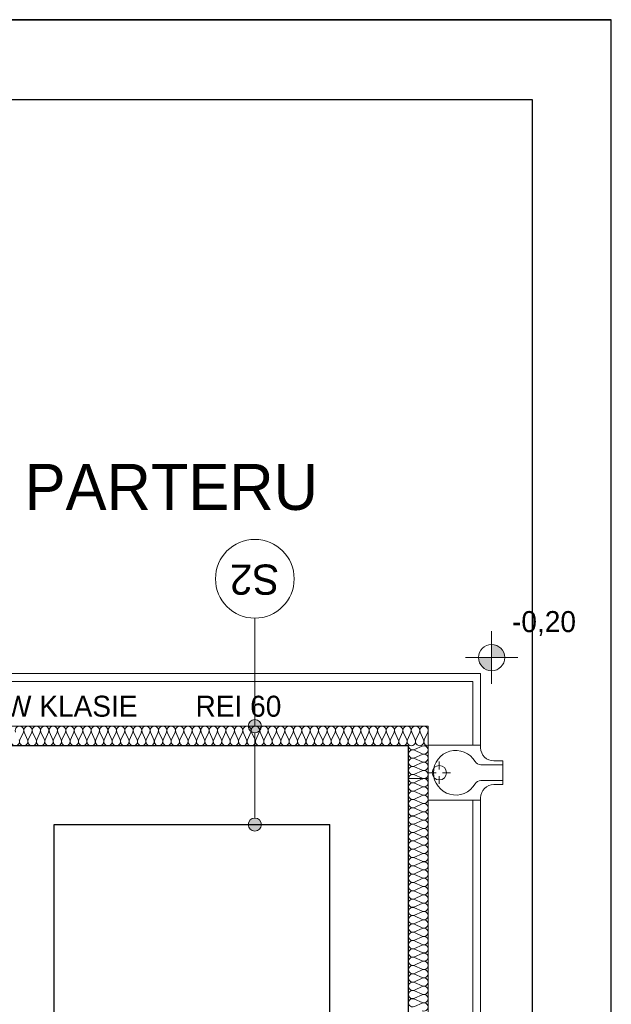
# Model space of a CAD drawing. Header units: inches. Extents: x -515158 to -470211, y -1887 to 84268.
# Tile 71 of 102: x -474987 to -470477, y 42969 to 50469. Entities that reach past the tile are written whole.
import ezdxf

# ---------------------------------------------------------------- set-up
doc = ezdxf.new("R2010")
doc.units = ezdxf.units.IN
doc.header["$MEASUREMENT"] = 0
for name, color, linetype, lineweight in [('#podkład', 252, 'Continuous', 9), ('Arch ocieplenie_Nr_Pióra__44', 252, 'Continuous', 9), ('Arch ocieplenie_Nr_Pióra__9', 252, 'Continuous', 9), ('Arch opisy_Nr_Pióra__1', 252, 'Continuous', 25), ('Arch opisy_Nr_Pióra__21', 252, 'Continuous', 9), ('Arch teren_Nr_Pióra__5', 252, 'Continuous', 13), ('Arch teren_Nr_Pióra__9', 252, 'Continuous', 9), ('Arch wykończenie_Nr_Pióra__3', 252, 'Continuous', 18), ('INWENT DACH_Nr_Pióra__21', 252, 'Continuous', 9), ('INWENT RZĘDNE_Nr_Pióra__21', 252, 'Continuous', 9), ('INWENT WYMIARY_Nr_Pióra__21', 252, 'Continuous', 9), ('INWENT.ŚCIANY_Nr_Pióra__1', 252, 'Continuous', 25)]:
    doc.layers.add(name, color=color, linetype=linetype, lineweight=lineweight)
doc.layers.add('_TABELA', color=7, linetype='Continuous')
doc.styles.add('GENERATED_STYLE_1', font='txt')
doc.styles.add('GENERATED_STYLE_3', font='txt')
doc.styles.add('GENERATED_STYLE_6', font='txt')
doc.styles.add('GENERATED_STYLE_7', font='txt')

# ---------------------------------------------------------------- blocks, each defined once
blk = doc.blocks.new('parter')
at = {"layer": 'Arch opisy_Nr_Pióra__21', "linetype": 'Continuous'}
for points in [[(-473144.6, 45087.6), (-473148.4, 45106.8), (-473159.3, 45123), (-473175.5, 45133.8), (-473194.6, 45137.6), (-473213.7, 45133.8), (-473230, 45123), (-473240.8, 45106.8), (-473244.6, 45087.6), (-473240.8, 45068.5), (-473230, 45052.3), (-473213.7, 45041.4), (-473194.6, 45037.6), (-473175.5, 45041.4), (-473159.3, 45052.3), (-473148.4, 45068.5)], [(-473144.6, 44337.6), (-473148.4, 44356.8), (-473159.3, 44373), (-473175.5, 44383.8), (-473194.6, 44387.6), (-473213.7, 44383.8), (-473230, 44373), (-473240.8, 44356.8), (-473244.6, 44337.6), (-473240.8, 44318.5), (-473230, 44302.3), (-473213.7, 44291.4), (-473194.6, 44287.6), (-473175.5, 44291.4), (-473159.3, 44302.3), (-473148.4, 44318.5)]]:
    blk.add_hatch(color=252, dxfattribs=at).paths.add_polyline_path(points, flags=0)
at = {"layer": 'INWENT RZĘDNE_Nr_Pióra__21', "linetype": 'Continuous'}
for points in [[(-471389.8, 45609.8), (-471289.8, 45609.8), (-471297.4, 45648.1), (-471319.1, 45680.6), (-471351.5, 45702.2), (-471389.8, 45709.8)], [(-471389.8, 45609.8), (-471489.8, 45609.8), (-471482.2, 45571.6), (-471460.5, 45539.1), (-471428, 45517.5), (-471389.8, 45509.8)]]:
    blk.add_hatch(color=252, dxfattribs=at).paths.add_polyline_path(points, flags=0)
at = {"layer": 'Arch ocieplenie_Nr_Pióra__44', "color": 252, "linetype": 'Continuous'}
for p, q in [((-474985.5, 44982.3), (-474958.8, 45042.9)), ((-474953.4, 45042.9), (-474926.7, 44982.3)), ((-474921.3, 44982.3), (-474894.6, 45042.9)), ((-474889.2, 45042.9), (-474862.4, 44982.3)), ((-474857.1, 44982.3), (-474830.3, 45042.9)), ((-474824.9, 45042.9), (-474798.2, 44982.3)), ((-474792.8, 44982.3), (-474766.1, 45042.9)), ((-474760.7, 45042.9), (-474734, 44982.3)), ((-474728.6, 44982.3), (-474701.9, 45042.9)), ((-474696.5, 45042.9), (-474669.8, 44982.3)), ((-474664.4, 44982.3), (-474637.7, 45042.9)), ((-474632.3, 45042.9), (-474605.5, 44982.3)), ((-474600.2, 44982.3), (-474573.4, 45042.9)), ((-474568, 45042.9), (-474541.3, 44982.3)), ((-474535.9, 44982.3), (-474509.2, 45042.9)), ((-474503.8, 45042.9), (-474477.1, 44982.3)), ((-474471.7, 44982.3), (-474445, 45042.9)), ((-474439.6, 45042.9), (-474412.9, 44982.3)), ((-474407.5, 44982.3), (-474380.8, 45042.9)), ((-474375.4, 45042.9), (-474348.7, 44982.3)), ((-474343.3, 44982.3), (-474316.5, 45042.9)), ((-474311.1, 45042.9), (-474284.4, 44982.3)), ((-474279, 44982.3), (-474252.3, 45042.9)), ((-474246.9, 45042.9), (-474220.2, 44982.3)), ((-474214.8, 44982.3), (-474188.1, 45042.9)), ((-474182.7, 45042.9), (-474156, 44982.3)), ((-474150.6, 44982.3), (-474123.9, 45042.9)), ((-474118.5, 45042.9), (-474091.8, 44982.3)), ((-474086.4, 44982.3), (-474059.6, 45042.9)), ((-474054.2, 45042.9), (-474027.5, 44982.3)), ((-474022.1, 44982.3), (-473995.4, 45042.9)), ((-473990, 45042.9), (-473963.3, 44982.3)), ((-473957.9, 44982.3), (-473931.2, 45042.9)), ((-473925.8, 45042.9), (-473899.1, 44982.3)), ((-473893.7, 44982.3), (-473867, 45042.9)), ((-473861.6, 45042.9), (-473834.9, 44982.3)), ((-473829.5, 44982.3), (-473802.7, 45042.9)), ((-473797.4, 45042.9), (-473770.6, 44982.3)), ((-473765.2, 44982.3), (-473738.5, 45042.9)), ((-473733.1, 45042.9), (-473706.4, 44982.3)), ((-473701, 44982.3), (-473674.3, 45042.9)), ((-473668.9, 45042.9), (-473642.2, 44982.3)), ((-473636.8, 44982.3), (-473610.1, 45042.9)), ((-473604.7, 45042.9), (-473578, 44982.3)), ((-473572.6, 44982.3), (-473545.9, 45042.9)), ((-473540.5, 45042.9), (-473513.7, 44982.3)), ((-473508.3, 44982.3), (-473481.6, 45042.9)), ((-473476.2, 45042.9), (-473449.5, 44982.3)), ((-473444.1, 44982.3), (-473417.4, 45042.9)), ((-473412, 45042.9), (-473385.3, 44982.3)), ((-473379.9, 44982.3), (-473353.2, 45042.9)), ((-473347.8, 45042.9), (-473321.1, 44982.3)), ((-473315.7, 44982.3), (-473289, 45042.9)), ((-473283.6, 45042.9), (-473256.8, 44982.3)), ((-473251.4, 44982.3), (-473224.7, 45042.9)), ((-473219.3, 45042.9), (-473192.6, 44982.3)), ((-473187.2, 44982.3), (-473160.5, 45042.9)), ((-473155.1, 45042.9), (-473128.4, 44982.3)), ((-473123, 44982.3), (-473096.3, 45042.9)), ((-473090.9, 45042.9), (-473064.2, 44982.3)), ((-473058.8, 44982.3), (-473032.1, 45042.9)), ((-473026.7, 45042.9), (-472999.9, 44982.3)), ((-472994.6, 44982.3), (-472967.8, 45042.9)), ((-472962.4, 45042.9), (-472935.7, 44982.3)), ((-472930.3, 44982.3), (-472903.6, 45042.9)), ((-472898.2, 45042.9), (-472871.5, 44982.3)), ((-472866.1, 44982.3), (-472839.4, 45042.9)), ((-472834, 45042.9), (-472807.3, 44982.3)), ((-472801.9, 44982.3), (-472775.2, 45042.9)), ((-472769.8, 45042.9), (-472743, 44982.3)), ((-472737.7, 44982.3), (-472710.9, 45042.9)), ((-472705.5, 45042.9), (-472678.8, 44982.3)), ((-472673.4, 44982.3), (-472646.7, 45042.9)), ((-472641.3, 45042.9), (-472614.6, 44982.3)), ((-472609.2, 44982.3), (-472582.5, 45042.9)), ((-472577.1, 45042.9), (-472550.4, 44982.3)), ((-472545, 44982.3), (-472518.3, 45042.9)), ((-472512.9, 45042.9), (-472486.2, 44982.3)), ((-472480.8, 44982.3), (-472454, 45042.9)), ((-472448.6, 45042.9), (-472421.9, 44982.3)), ((-472416.5, 44982.3), (-472389.8, 45042.9)), ((-472384.4, 45042.9), (-472357.7, 44982.3)), ((-472352.3, 44982.3), (-472325.6, 45042.9)), ((-472320.2, 45042.9), (-472293.5, 44982.3)), ((-472288.1, 44982.3), (-472261.4, 45042.9)), ((-472256, 45042.9), (-472229.3, 44982.3)), ((-472223.9, 44982.3), (-472197.1, 45042.9)), ((-472191.7, 45042.9), (-472165, 44982.3)), ((-472159.6, 44982.3), (-472132.9, 45042.9)), ((-472127.5, 45042.9), (-472100.8, 44982.3)), ((-472095.4, 44982.3), (-472068.7, 45042.9)), ((-472063.3, 45042.9), (-472036.6, 44982.3)), ((-472031.2, 44982.3), (-472004.5, 45042.9)), ((-471999.1, 45042.9), (-471972.4, 44982.3)), ((-471967, 44982.3), (-471940.2, 45042.9)), ((-471934.9, 45042.9), (-471908.1, 44982.3)), ((-471902.7, 44982.3), (-471876, 45042.9)), ((-471918, 44935), (-471978.6, 44909)), ((-471978.6, 44903.8), (-471918, 44877.8)), ((-471918, 44872.5), (-471978.6, 44846.5)), ((-471978.6, 44841.3), (-471918, 44815.3)), ((-471918, 44810), (-471978.6, 44784)), ((-471978.6, 44778.8), (-471918, 44752.8)), ((-471918, 44747.5), (-471978.6, 44721.5)), ((-471978.6, 44716.3), (-471918, 44690.3))]:
    blk.add_line(p, q, dxfattribs=at)
for centre, major_axis, ratio, start_param, end_param in [((-474988.2, 45055.7), (32.1, 0), 0.993449, 5.870392, 9.837571), ((-474924, 45055.7), (32.1, 0), 0.993449, 5.870392, 9.837571), ((-474859.7, 45055.7), (32.1, 0), 0.993449, 5.870392, 9.837571), ((-474795.5, 45055.7), (32.1, 0), 0.993449, 5.870392, 9.837571), ((-474731.3, 45055.7), (32.1, 0), 0.993449, 5.870392, 9.837571), ((-474667.1, 45055.7), (32.1, 0), 0.993449, 5.870392, 9.837571), ((-474602.9, 45055.7), (32.1, 0), 0.993449, 5.870392, 9.837571), ((-474538.6, 45055.7), (32.1, 0), 0.993449, 5.870392, 9.837571), ((-474474.4, 45055.7), (32.1, 0), 0.993449, 5.870392, 9.837571), ((-474410.2, 45055.7), (32.1, 0), 0.993449, 5.870392, 9.837571), ((-474346, 45055.7), (32.1, 0), 0.993449, 5.870392, 9.837571), ((-474281.7, 45055.7), (32.1, 0), 0.993449, 5.870392, 9.837571), ((-474217.5, 45055.7), (32.1, 0), 0.993449, 5.870392, 9.837571), ((-474153.3, 45055.7), (32.1, 0), 0.993449, 5.870392, 9.837571), ((-474089.1, 45055.7), (32.1, 0), 0.993449, 5.870392, 9.837571), ((-474024.8, 45055.7), (32.1, 0), 0.993449, 5.870392, 9.837571), ((-473960.6, 45055.7), (32.1, 0), 0.993449, 5.870392, 9.837571), ((-473896.4, 45055.7), (32.1, 0), 0.993449, 5.870392, 9.837571), ((-473832.2, 45055.7), (32.1, 0), 0.993449, 5.870392, 9.837571), ((-473767.9, 45055.7), (32.1, 0), 0.993449, 5.870392, 9.837571), ((-473703.7, 45055.7), (32.1, 0), 0.993449, 5.870392, 9.837571), ((-473639.5, 45055.7), (32.1, 0), 0.993449, 5.870392, 9.837571), ((-473575.3, 45055.7), (32.1, 0), 0.993449, 5.870392, 9.837571), ((-473511, 45055.7), (32.1, 0), 0.993449, 5.870392, 9.837571), ((-473446.8, 45055.7), (32.1, 0), 0.993449, 5.870392, 9.837571), ((-473382.6, 45055.7), (32.1, 0), 0.993449, 5.870392, 9.837571), ((-473318.4, 45055.7), (32.1, 0), 0.993449, 5.870392, 9.837571), ((-473254.1, 45055.7), (32.1, 0), 0.993449, 5.870392, 9.837571), ((-473189.9, 45055.7), (32.1, 0), 0.993449, 5.870392, 9.837571), ((-473125.7, 45055.7), (32.1, 0), 0.993449, 5.870392, 9.837571), ((-473061.5, 45055.7), (32.1, 0), 0.993449, 5.870392, 9.837571), ((-472997.2, 45055.7), (32.1, 0), 0.993449, 5.870392, 9.837571), ((-472933, 45055.7), (32.1, 0), 0.993449, 5.870392, 9.837571), ((-472868.8, 45055.7), (32.1, 0), 0.993449, 5.870392, 9.837571), ((-472804.6, 45055.7), (32.1, 0), 0.993449, 5.870392, 9.837571), ((-472740.4, 45055.7), (32.1, 0), 0.993449, 5.870392, 9.837571), ((-472676.1, 45055.7), (32.1, 0), 0.993449, 5.870392, 9.837571), ((-472611.9, 45055.7), (32.1, 0), 0.993449, 5.870392, 9.837571), ((-472547.7, 45055.7), (32.1, 0), 0.993449, 5.870392, 9.837571), ((-472483.5, 45055.7), (32.1, 0), 0.993449, 5.870392, 9.837571), ((-472419.2, 45055.7), (32.1, 0), 0.993449, 5.870392, 9.837571), ((-472355, 45055.7), (32.1, 0), 0.993449, 5.870392, 9.837571), ((-472290.8, 45055.7), (32.1, 0), 0.993449, 5.870392, 9.837571), ((-472226.6, 45055.7), (32.1, 0), 0.993449, 5.870392, 9.837571), ((-472162.3, 45055.7), (32.1, 0), 0.993449, 5.870392, 9.837571), ((-472098.1, 45055.7), (32.1, 0), 0.993449, 5.870392, 9.837571), ((-472033.9, 45055.7), (32.1, 0), 0.993449, 5.870392, 9.837571), ((-471969.7, 45055.7), (32.1, 0), 0.993449, 5.870392, 9.837571), ((-471905.4, 45055.7), (32.1, 0), 0.993449, 5.870392, 9.837571), ((-475020.3, 44969.5), (32.1, 0), 0.993449, 2.7288, 6.695979), ((-474956.1, 44969.5), (32.1, 0), 0.993449, 2.7288, 6.695979), ((-474891.9, 44969.5), (32.1, 0), 0.993449, 2.7288, 6.695979), ((-474827.6, 44969.5), (32.1, 0), 0.993449, 2.7288, 6.695979), ((-474763.4, 44969.5), (32.1, 0), 0.993449, 2.7288, 6.695979), ((-474699.2, 44969.5), (32.1, 0), 0.993449, 2.7288, 6.695979), ((-474635, 44969.5), (32.1, 0), 0.993449, 2.7288, 6.695979), ((-474570.7, 44969.5), (32.1, 0), 0.993449, 2.7288, 6.695979), ((-474506.5, 44969.5), (32.1, 0), 0.993449, 2.7288, 6.695979), ((-474442.3, 44969.5), (32.1, 0), 0.993449, 2.7288, 6.695979), ((-474378.1, 44969.5), (32.1, 0), 0.993449, 2.7288, 6.695979), ((-474313.8, 44969.5), (32.1, 0), 0.993449, 2.7288, 6.695979), ((-474249.6, 44969.5), (32.1, 0), 0.993449, 2.7288, 6.695979), ((-474185.4, 44969.5), (32.1, 0), 0.993449, 2.7288, 6.695979), ((-474121.2, 44969.5), (32.1, 0), 0.993449, 2.7288, 6.695979), ((-474056.9, 44969.5), (32.1, 0), 0.993449, 2.7288, 6.695979), ((-473992.7, 44969.5), (32.1, 0), 0.993449, 2.7288, 6.695979), ((-473928.5, 44969.5), (32.1, 0), 0.993449, 2.7288, 6.695979), ((-473864.3, 44969.5), (32.1, 0), 0.993449, 2.7288, 6.695979), ((-473800.1, 44969.5), (32.1, 0), 0.993449, 2.7288, 6.695979), ((-473735.8, 44969.5), (32.1, 0), 0.993449, 2.7288, 6.695979), ((-473671.6, 44969.5), (32.1, 0), 0.993449, 2.7288, 6.695979), ((-473607.4, 44969.5), (32.1, 0), 0.993449, 2.7288, 6.695979), ((-473543.2, 44969.5), (32.1, 0), 0.993449, 2.7288, 6.695979), ((-473478.9, 44969.5), (32.1, 0), 0.993449, 2.7288, 6.695979), ((-473414.7, 44969.5), (32.1, 0), 0.993449, 2.7288, 6.695979), ((-473350.5, 44969.5), (32.1, 0), 0.993449, 2.7288, 6.695979), ((-473286.3, 44969.5), (32.1, 0), 0.993449, 2.7288, 6.695979), ((-473222, 44969.5), (32.1, 0), 0.993449, 2.7288, 6.695979), ((-473157.8, 44969.5), (32.1, 0), 0.993449, 2.7288, 6.695979), ((-473093.6, 44969.5), (32.1, 0), 0.993449, 2.7288, 6.695979), ((-473029.4, 44969.5), (32.1, 0), 0.993449, 2.7288, 6.695979), ((-472965.1, 44969.5), (32.1, 0), 0.993449, 2.7288, 6.695979), ((-472900.9, 44969.5), (32.1, 0), 0.993449, 2.7288, 6.695979), ((-472836.7, 44969.5), (32.1, 0), 0.993449, 2.7288, 6.695979), ((-472772.5, 44969.5), (32.1, 0), 0.993449, 2.7288, 6.695979), ((-472708.2, 44969.5), (32.1, 0), 0.993449, 2.7288, 6.695979), ((-472644, 44969.5), (32.1, 0), 0.993449, 2.7288, 6.695979), ((-472579.8, 44969.5), (32.1, 0), 0.993449, 2.7288, 6.695979), ((-472515.6, 44969.5), (32.1, 0), 0.993449, 2.7288, 6.695979), ((-472451.3, 44969.5), (32.1, 0), 0.993449, 2.7288, 6.695979), ((-472387.1, 44969.5), (32.1, 0), 0.993449, 2.7288, 6.695979), ((-472322.9, 44969.5), (32.1, 0), 0.993449, 2.7288, 6.695979), ((-472258.7, 44969.5), (32.1, 0), 0.993449, 2.7288, 6.695979), ((-472194.4, 44969.5), (32.1, 0), 0.993449, 2.7288, 6.695979), ((-472130.2, 44969.5), (32.1, 0), 0.993449, 2.7288, 6.695979), ((-472066, 44969.5), (32.1, 0), 0.993449, 2.7288, 6.695979), ((-472001.8, 44969.5), (32.1, 0), 0.993449, 2.7288, 6.695979), ((-471991.4, 44937.6), (31.9, 0), 0.979571, 3.141593, 5.125182), ((-471937.6, 44969.5), (32.1, 0), 0.993449, 2.7288, 6.695979), ((-471905.2, 44906.4), (31.9, 0), 0.979571, 4.299595, 8.266775), ((-471873.3, 44969.5), (32.1, 0), 0.993449, 2.7288, 4.712389), ((-471991.4, 44875.1), (31.9, 0), 0.979571, 1.158004, 5.125183), ((-471905.2, 44843.9), (31.9, 0), 0.979571, 4.299595, 8.266775), ((-471991.4, 44812.6), (31.9, 0), 0.979571, 1.158004, 5.125183), ((-471991.4, 44750.1), (31.9, 0), 0.979571, 1.158004, 5.125183), ((-471905.2, 44781.4), (31.9, 0), 0.979571, 4.299595, 8.266775), ((-471991.4, 44687.6), (31.9, 0), 0.979571, 1.158004, 3.141593), ((-471905.2, 44718.9), (31.9, 0), 0.979571, 4.299595, 8.266775)]:
    blk.add_ellipse(centre, major_axis=major_axis, ratio=ratio, start_param=start_param, end_param=end_param, dxfattribs=at)
at = {"layer": 'Arch ocieplenie_Nr_Pióra__9', "color": 252, "linetype": 'Continuous'}
for p, q in [((-471978.6, 44658.7), (-471918, 44685)), ((-471918, 44627), (-471978.6, 44653.4)), ((-471978.6, 44595.4), (-471918, 44621.7)), ((-471918, 44563.8), (-471978.6, 44590.1)), ((-471978.6, 44532.2), (-471918, 44558.5)), ((-471918, 44500.6), (-471978.6, 44526.9)), ((-471978.6, 44468.9), (-471918, 44495.2)), ((-471918, 44437.3), (-471978.6, 44463.6)), ((-471978.6, 44405.7), (-471918, 44432)), ((-471918, 44374.1), (-471978.6, 44400.4)), ((-471978.6, 44342.5), (-471918, 44368.8)), ((-471918, 44310.8), (-471978.6, 44337.1)), ((-471978.6, 44279.2), (-471918, 44305.5)), ((-471918, 44247.6), (-471978.6, 44273.9)), ((-471978.6, 44216), (-471918, 44242.3)), ((-471918, 44184.3), (-471978.6, 44210.7)), ((-471978.6, 44152.7), (-471918, 44179)), ((-471918, 44121.1), (-471978.6, 44147.4)), ((-471978.6, 44089.5), (-471918, 44115.8)), ((-471918, 44057.9), (-471978.6, 44084.2)), ((-471978.6, 44026.2), (-471918, 44052.5)), ((-471918, 43994.6), (-471978.6, 44020.9)), ((-471978.6, 43963), (-471918, 43989.3)), ((-471918, 43931.4), (-471978.6, 43957.7)), ((-471978.6, 43899.7), (-471918, 43926.1)), ((-471918, 43868.1), (-471978.6, 43894.4)), ((-471978.6, 43836.5), (-471918, 43862.8)), ((-471918, 43804.9), (-471978.6, 43831.2)), ((-471978.6, 43773.3), (-471918, 43799.6)), ((-471918, 43741.6), (-471978.6, 43768)), ((-471978.6, 43710), (-471918, 43736.3)), ((-471918, 43678.4), (-471978.6, 43704.7)), ((-471978.6, 43646.8), (-471918, 43673.1)), ((-471918, 43615.2), (-471978.6, 43641.5)), ((-471978.6, 43583.5), (-471918, 43609.8)), ((-471918, 43551.9), (-471978.6, 43578.2)), ((-471978.6, 43520.3), (-471918, 43546.6)), ((-471918, 43488.7), (-471978.6, 43515)), ((-471978.6, 43457), (-471918, 43483.4)), ((-471918, 43425.4), (-471978.6, 43451.7)), ((-471978.6, 43393.8), (-471918, 43420.1)), ((-471918, 43362.2), (-471978.6, 43388.5)), ((-471978.6, 43330.6), (-471918, 43356.9)), ((-471918, 43298.9), (-471978.6, 43325.2)), ((-471978.6, 43267.3), (-471918, 43293.6)), ((-471918, 43235.7), (-471978.6, 43262)), ((-471978.6, 43204.1), (-471918, 43230.4)), ((-471918, 43172.5), (-471978.6, 43198.8)), ((-471978.6, 43140.8), (-471918, 43167.1)), ((-471918, 43109.2), (-471978.6, 43135.5)), ((-471978.6, 43077.6), (-471918, 43103.9)), ((-471918, 43046), (-471978.6, 43072.3)), ((-471978.6, 43014.3), (-471918, 43040.7)), ((-471918, 42982.7), (-471978.6, 43009)), ((-471978.6, 42951.1), (-471918, 42977.4))]:
    blk.add_line(p, q, dxfattribs=at)
for centre, start_param, end_param in [((-471991.4, 44624.4), 4.299595, 8.266774), ((-471991.4, 44687.6), 6.283185, 8.266774), ((-471905.2, 44656), 1.158003, 5.125183), ((-471905.2, 44592.8), 1.158003, 5.125183), ((-471991.4, 44561.1), 4.299595, 8.266774), ((-471905.2, 44529.5), 1.158003, 5.125183), ((-471991.4, 44497.9), 4.299595, 8.266774), ((-471905.2, 44466.3), 1.158003, 5.125183), ((-471991.4, 44434.7), 4.299595, 8.266774), ((-471991.4, 44371.4), 4.299595, 8.266774), ((-471905.2, 44403), 1.158003, 5.125183), ((-471991.4, 44308.2), 4.299595, 8.266774), ((-471905.2, 44339.8), 1.158003, 5.125183), ((-471991.4, 44244.9), 4.299595, 8.266774), ((-471905.2, 44276.6), 1.158003, 5.125183), ((-471991.4, 44181.7), 4.299595, 8.266774), ((-471905.2, 44213.3), 1.158003, 5.125183), ((-471905.2, 44150.1), 1.158003, 5.125183), ((-471991.4, 44118.4), 4.299595, 8.266774), ((-471905.2, 44086.8), 1.158003, 5.125183), ((-471991.4, 44055.2), 4.299595, 8.266774), ((-471991.4, 43992), 4.299595, 8.266774), ((-471905.2, 44023.6), 1.158003, 5.125183), ((-471991.4, 43928.7), 4.299595, 8.266774), ((-471905.2, 43960.3), 1.158003, 5.125183), ((-471991.4, 43865.5), 4.299595, 8.266774), ((-471905.2, 43897.1), 1.158003, 5.125183), ((-471991.4, 43802.2), 4.299595, 8.266774), ((-471905.2, 43833.9), 1.158003, 5.125183), ((-471905.2, 43770.6), 1.158003, 5.125183), ((-471991.4, 43739), 4.299595, 8.266774), ((-471905.2, 43707.4), 1.158003, 5.125183), ((-471991.4, 43675.7), 4.299595, 8.266774), ((-471905.2, 43644.1), 1.158003, 5.125183), ((-471991.4, 43612.5), 4.299595, 8.266774), ((-471991.4, 43549.3), 4.299595, 8.266774), ((-471905.2, 43580.9), 1.158003, 5.125183), ((-471991.4, 43486), 4.299595, 8.266774), ((-471905.2, 43517.6), 1.158003, 5.125183), ((-471991.4, 43422.8), 4.299595, 8.266774), ((-471905.2, 43454.4), 1.158003, 5.125183), ((-471905.2, 43391.1), 1.158003, 5.125183), ((-471991.4, 43359.5), 4.299595, 8.266774), ((-471905.2, 43327.9), 1.158003, 5.125183), ((-471991.4, 43296.3), 4.299595, 8.266774), ((-471905.2, 43264.7), 1.158003, 5.125183), ((-471991.4, 43233), 4.299595, 8.266774), ((-471991.4, 43169.8), 4.299595, 8.266774), ((-471905.2, 43201.4), 1.158003, 5.125183), ((-471991.4, 43106.6), 4.299595, 8.266774), ((-471905.2, 43138.2), 1.158003, 5.125183), ((-471991.4, 43043.3), 4.299595, 8.266774), ((-471905.2, 43074.9), 1.158003, 5.125183), ((-471991.4, 42980.1), 4.299595, 8.266774), ((-471905.2, 43011.7), 1.158003, 5.125183), ((-471905.2, 42948.4), 1.158003, 5.125183)]:
    blk.add_ellipse(centre, major_axis=(-31.9, 0), ratio=0.991223, start_param=start_param, end_param=end_param, dxfattribs=at)
at = {"layer": 'Arch opisy_Nr_Pióra__21', "color": 252, "linetype": 'Continuous'}
for p, q in [((-473194.6, 45087.6), (-473194.6, 45910.2)), ((-473194.6, 44387.6), (-473194.6, 45037.6))]:
    blk.add_line(p, q, dxfattribs=at)
for centre, radius in [((-473194.6, 46210.2), 300), ((-473194.6, 45087.6), 50), ((-473194.6, 44337.6), 50)]:
    blk.add_circle(centre, radius, dxfattribs=at)
at = {"layer": 'Arch teren_Nr_Pióra__5', "color": 252, "linetype": 'Continuous'}
for p, q in [((-488363.3, 45487.6), (-471473.3, 45487.6)), ((-471473.3, 44942.6), (-471473.3, 45487.6)), ((-488363.3, 45427.6), (-471533.3, 45427.6)), ((-471533.3, 44942.6), (-471533.3, 45427.6)), ((-471533.3, 32367.6), (-471533.3, 44522.6)), ((-471473.3, 32307.6), (-471473.3, 44522.6))]:
    blk.add_line(p, q, dxfattribs=at)
at = {"layer": 'Arch teren_Nr_Pióra__9', "color": 252, "linetype": 'Continuous'}
for p, q in [((-471873.3, 44942.6), (-471473.3, 44942.6)), ((-471873.3, 44942.6), (-471873.3, 44522.6)), ((-471473.3, 44942.6), (-471473.3, 44922.6)), ((-471472.8, 44792.6), (-471303.3, 44792.6)), ((-471373.3, 44822.6), (-471303.3, 44822.6)), ((-471303.3, 44822.6), (-471303.3, 44642.6)), ((-471472.8, 44672.6), (-471303.3, 44672.6)), ((-471373.3, 44642.6), (-471303.3, 44642.6)), ((-471873.3, 44522.6), (-471473.3, 44522.6)), ((-471473.3, 44542.6), (-471473.3, 44522.6))]:
    blk.add_line(p, q, dxfattribs=at)
for centre, radius, start, end in [((-471663.3, 44732.6), 170, 30, 330), ((-471373.3, 44922.6), 100, 180, 270), ((-471472.8, 44842.6), 50, 210, 270), ((-471472.8, 44622.6), 50, 90, 150), ((-471373.3, 44542.6), 100, 90, 180)]:
    blk.add_arc(centre, radius, start, end, dxfattribs=at)
at = {"layer": 'Arch wykończenie_Nr_Pióra__3', "color": 252, "linetype": 'Continuous'}
for p, q in [((-471873.3, 45087.6), (-475718.3, 45087.6)), ((-471873.3, 42347.6), (-471873.3, 45087.6)), ((-471873.3, 44687.6), (-472023.3, 44687.6))]:
    blk.add_line(p, q, dxfattribs=at)
at = {"layer": 'INWENT DACH_Nr_Pióra__21', "color": 252, "linetype": 'Continuous'}
for p, q in [((-471788.3, 44757.6), (-471788.3, 44817.6)), ((-471813.3, 44732.6), (-471873.3, 44732.6)), ((-471788.3, 44707.6), (-471788.3, 44647.6)), ((-471763.3, 44732.6), (-471703.3, 44732.6))]:
    blk.add_line(p, q, dxfattribs=at)
blk.add_circle((-471788.3, 44732.6), 55, dxfattribs=at)
at = {"layer": 'INWENT RZĘDNE_Nr_Pióra__21', "color": 252, "linetype": 'Continuous'}
for p, q in [((-471389.8, 45409.8), (-471389.8, 45809.8)), ((-471589.8, 45609.8), (-471189.8, 45609.8))]:
    blk.add_line(p, q, dxfattribs=at)
blk.add_circle((-471389.8, 45609.8), 100, dxfattribs=at)
at = {"layer": 'INWENT.ŚCIANY_Nr_Pióra__1', "color": 252, "linetype": 'Continuous'}
for p, q in [((-472023.3, 44937.6), (-475718.3, 44937.6)), ((-472023.3, 42397.6), (-472023.3, 44937.6)), ((-474723.3, 44337.6), (-472623.3, 44337.6)), ((-474723.3, 33467.6), (-474723.3, 44337.6)), ((-472623.3, 42397.6), (-472623.3, 44337.6))]:
    blk.add_line(p, q, dxfattribs=at)
at = {"layer": 'Arch opisy_Nr_Pióra__1', "color": 252, "linetype": 'Continuous', "style": 'GENERATED_STYLE_7'}
blk.add_text('S2', height=230, rotation=180, dxfattribs=at).set_placement((-473008.4, 46318.8))
at = {"layer": 'Arch opisy_Nr_Pióra__21', "color": 252, "linetype": 'Continuous', "style": 'GENERATED_STYLE_6'}
blk.add_text('RZUT  PARTERU', height=350, dxfattribs=at).set_placement((-476456.9, 46734.7))
at = {"layer": 'INWENT RZĘDNE_Nr_Pióra__21', "color": 252, "insert": (-471234.4, 45774.2), "char_height": 160, "attachment_point": 7, "style": 'GENERATED_STYLE_3'}
blk.add_mtext('{-0,20}', dxfattribs=at)
at = {"layer": 'INWENT WYMIARY_Nr_Pióra__21', "color": 252, "linetype": 'Continuous', "style": 'GENERATED_STYLE_1'}
for s, p in [('ŚCIANA W KLASIE', (-475955.1, 45159.4)), ('REI 60', (-473646.5, 45159.4))]:
    blk.add_text(s, height=160, dxfattribs=at).set_placement(p)

msp = doc.modelspace()

# ---------------------------------------------------------------- linework, layer by layer
at = {"layer": '_TABELA', "color": 7}
msp.add_lwpolyline([(-512477.4, 50468.9), (-470477.4, 50468.9), (-512477.4, 50468.9), (-512477.4, 20768.9), (-470477.4, 20768.9), (-470477.4, 50468.9)], dxfattribs=at)
msp.add_lwpolyline([(-471077.4, 49858.9), (-509977.4, 49858.9), (-509977.4, 21378.9), (-471077.4, 21378.9)], close=True, dxfattribs=at)

# ---------------------------------------------------------------- block references
at = {"layer": '#podkład'}
msp.add_blockref('parter', (0, 0), dxfattribs=at)

doc.saveas('drawing.dxf')
